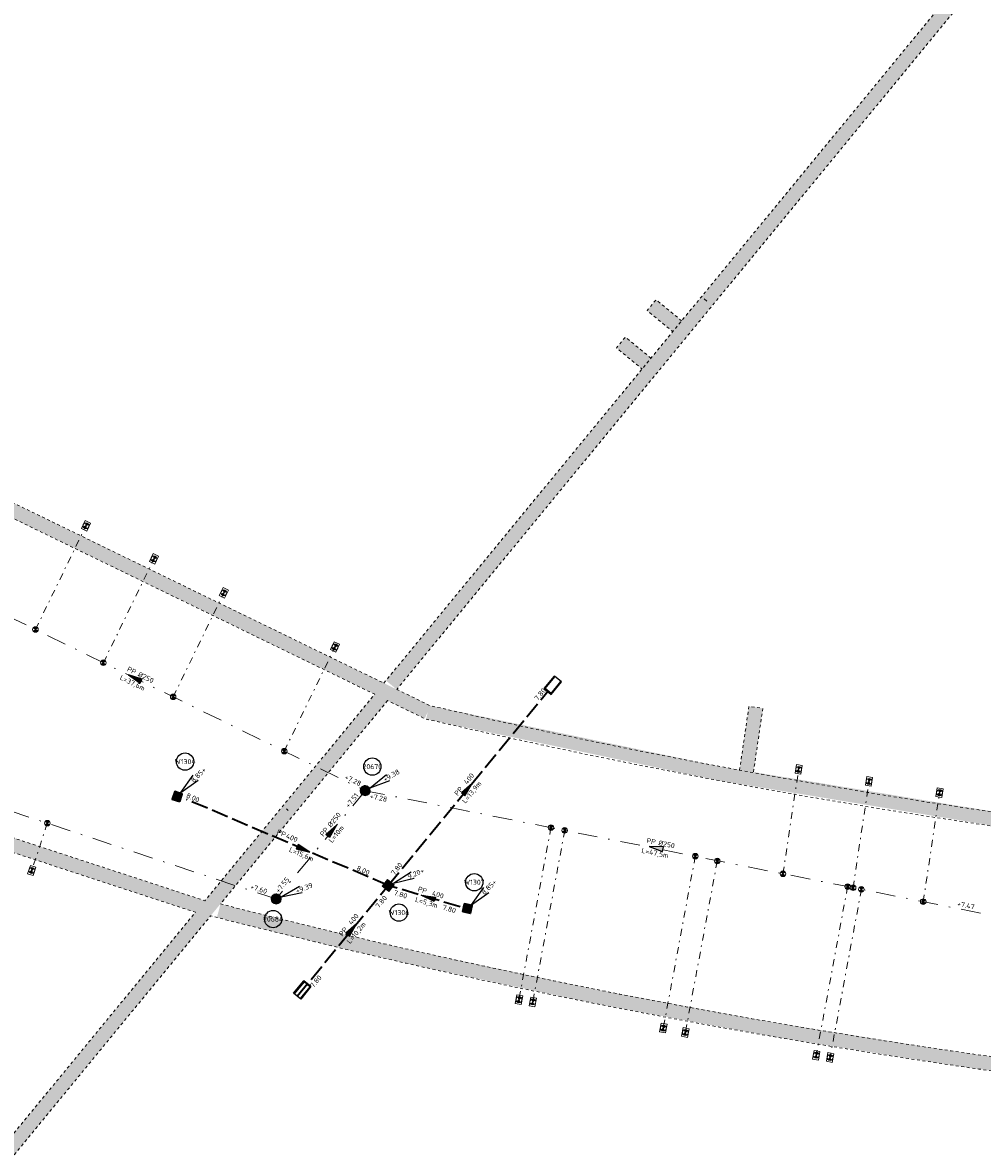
# Model space of a CAD drawing. Header units: metres. Extents: x 166295 to 169354, y 462100 to 463391.
# Tile 14 of 27: x 167630 to 167699, y 462588 to 462669. Entities that reach past the tile are written whole.
import ezdxf
from ezdxf.enums import TextEntityAlignment as Align

# ---------------------------------------------------------------- set-up
doc = ezdxf.new("R2010")
doc.units = ezdxf.units.M
doc.header["$LTSCALE"] = 0.2
for name, pattern in [('NLCS-HIDDEN', [4, 2, -2]), ('RI-HWA_PE', [7.8, 6, -1.8]), ('RI-VWA_HUISAANSLUITING', [6.1, 2.5, -1.8, 0, -1.8]), ('RI-VWA_PE', [15, 7, -4, 0, -4])]:
    doc.linetypes.add(name, pattern=pattern)
for name, color, linetype, lineweight in [('B-WE-KL-ET_LS_OV-G', 8, 'KL-LS-OV-N', 18), ('B-WE-KL-TRACE_WENSTRACE-G', 8, 'NLCS-HIDDEN', 18), ('B-WE-KL-TRACE_WENSTRACE-G2', 252, 'Continuous', 35), ('B-WE-RI-HWA_PUTNUMMER-S', 252, 'Continuous', 25), ('B-WE-RI-HWA_RIOOLPUT_INSPECTIEPUT-S', 253, 'Continuous', 35), ('B-WE-RI-HWA_STROOMRICHTING-S', 252, 'Continuous', 25), ('B-WE-RI-HWA_TRANSPORTLEIDING_PP_400-G', 252, 'RI-HWA_PE', 35), ('B-WE-RI-HWA_UITSTROOMBAK-S', 252, 'Continuous', 25), ('B-WE-RI-VWA_HUISAANSLUITING_PP_125-G', 252, 'RI-VWA_HUISAANSLUITING', 18), ('B-WE-RI-VWA_HULPSTUK-ONTSTOPPINGSSTUK_PP_125-S', 252, 'Continuous', 20), ('B-WE-RI-VWA_HULPSTUK_INLAAT-KNEVELINLAAT_250-125-G', 252, 'Continuous', 20), ('B-WE-RI-VWA_STROOMRICHTING-S', 252, 'Continuous', 25), ('B-WE-RI-VWA_TRANSPORTLEIDING_PE_250-G', 252, 'RI-VWA_PE', 18), ('N-WE-RI-HWA_PUTNUMMER-S', 152, 'Continuous', 25), ('N-WE-RI-HWA_RIOOLPUT_INSPECTIEPUT-S', 152, 'Continuous', 18), ('N-WE-RI-VWA_PUTNUMMER-S', 32, 'Continuous', 25), ('N-WE-RI-VWA_RIOOLPUT_INSPECTIEPUT-S', 32, 'Continuous', 25)]:
    doc.layers.add(name, color=color, linetype=linetype, lineweight=lineweight)
doc.styles.add('NLCS-ISO', font='NLCS-ISO.ttf')
doc.linetypes.add('KL-LS-OV-N', pattern='A,4,-1,[103,NLCS.SHX,S=0.75,R=0,X=0,Y=0],-1,4,-1.5,["0V",Standard,S=1,R=0,X=0,Y=-0.5],-3', length=14.5)

# ---------------------------------------------------------------- blocks, each defined once
blk = doc.blocks.new('*U89')
at = {"ltscale": 0.1}
blk.add_hatch(color=256, dxfattribs=at).paths.add_polyline_path([(-2.5, 0), (2.5, -0.83), (2.5, 0.83)])
at = {"ltscale": 0.1, "flags": 128}
blk.add_lwpolyline([(-2.5, 0), (2.5, -0.83), (2.5, 0.83)], close=True, dxfattribs=at)
at = {"ltscale": 0.1, "style": 'NLCS-ISO'}
for tag, p in [('BOBL', (-87.76, 0)), ('MAT', (-0.5, 0.5))]:
    blk.add_attdef(tag, text='', height=1.8, dxfattribs=at).set_placement(p, align=Align.BOTTOM_RIGHT)
for tag, p in [('DIA', (0.5, 0.5)), ('BOBR', (82.93, 0))]:
    blk.add_attdef(tag, text='', height=1.8, dxfattribs=at).set_placement(p, align=Align.BOTTOM_LEFT)
at = {"ltscale": 0.1, "style": 'NLCS-ISO', "flags": 1}
blk.add_attdef('PUTNR-L', text='', height=1.8, dxfattribs=at).set_placement((-0.82, -5.89), align=Align.BOTTOM_RIGHT)
at = {"ltscale": 0.1, "style": 'NLCS-ISO'}
blk.add_attdef('JVA', text='', height=1.8, dxfattribs=at).set_placement((0, -1), align=Align.TOP_CENTER)
at = {"ltscale": 0.1, "style": 'NLCS-ISO', "flags": 1}
blk.add_attdef('PUTNR-L', text='', height=1.8, dxfattribs=at).set_placement((1.95, -5.77), align=Align.BOTTOM_LEFT)
blk = doc.blocks.new('*U91')
at = {"ltscale": 0.1}
blk.add_hatch(color=256, dxfattribs=at).paths.add_polyline_path([(-2.5, 0), (2.5, -0.83), (2.5, 0.83)])
at = {"ltscale": 0.1, "flags": 128}
blk.add_lwpolyline([(-2.5, 0), (2.5, -0.83), (2.5, 0.83)], close=True, dxfattribs=at)
at = {"ltscale": 0.1, "style": 'NLCS-ISO'}
for tag, p in [('MAT', (-0.5, 0.5)), ('BOBL', (-97.55, -3.24))]:
    blk.add_attdef(tag, text='', height=1.8, dxfattribs=at).set_placement(p, align=Align.BOTTOM_RIGHT)
for tag, p in [('DIA', (0.5, 0.5)), ('BOBR', (109.4, 0))]:
    blk.add_attdef(tag, text='', height=1.8, dxfattribs=at).set_placement(p, align=Align.BOTTOM_LEFT)
at = {"ltscale": 0.1, "style": 'NLCS-ISO', "flags": 1}
blk.add_attdef('PUTNR-L', text='', height=1.8, dxfattribs=at).set_placement((-0.82, -5.89), align=Align.BOTTOM_RIGHT)
at = {"ltscale": 0.1, "style": 'NLCS-ISO'}
blk.add_attdef('JVA', text='', height=1.8, dxfattribs=at).set_placement((0, -1), align=Align.TOP_CENTER)
at = {"ltscale": 0.1, "style": 'NLCS-ISO', "flags": 1}
blk.add_attdef('PUTNR-L', text='', height=1.8, dxfattribs=at).set_placement((1.95, -5.77), align=Align.BOTTOM_LEFT)
blk = doc.blocks.new('*U41')
at = {"ltscale": 0.1}
blk.add_hatch(color=256, dxfattribs=at).paths.add_polyline_path([(2.5, 0), (-2.5, -0.83), (-2.5, 0.83)])
at = {"ltscale": 0.1, "flags": 128}
blk.add_lwpolyline([(2.5, 0), (-2.5, -0.83), (-2.5, 0.83)], close=True, dxfattribs=at)
at = {"ltscale": 0.1, "style": 'NLCS-ISO'}
for tag, p in [('BOBL', (-92.79, 0)), ('MAT', (-0.5, 0.5))]:
    blk.add_attdef(tag, text='', height=1.8, dxfattribs=at).set_placement(p, align=Align.BOTTOM_RIGHT)
for tag, p in [('DIA', (0.5, 0.5)), ('BOBR', (137.21, 0))]:
    blk.add_attdef(tag, text='', height=1.8, dxfattribs=at).set_placement(p, align=Align.BOTTOM_LEFT)
at = {"ltscale": 0.1, "style": 'NLCS-ISO', "flags": 1}
blk.add_attdef('PUTNR-L', text='', height=1.8, dxfattribs=at).set_placement((-0.82, -5.89), align=Align.BOTTOM_RIGHT)
at = {"ltscale": 0.1, "style": 'NLCS-ISO'}
blk.add_attdef('JVA', text='', height=1.8, dxfattribs=at).set_placement((0, -1), align=Align.TOP_CENTER)
at = {"ltscale": 0.1, "style": 'NLCS-ISO', "flags": 1}
blk.add_attdef('PUTNR-L', text='', height=1.8, dxfattribs=at).set_placement((1.95, -5.77), align=Align.BOTTOM_LEFT)
blk = doc.blocks.new('*U56')
at = {"ltscale": 0.1}
blk.add_hatch(color=256, dxfattribs=at).paths.add_polyline_path([(2.5, 0), (-2.5, -0.83), (-2.5, 0.83)])
at = {"ltscale": 0.1, "flags": 128}
blk.add_lwpolyline([(2.5, 0), (-2.5, -0.83), (-2.5, 0.83)], close=True, dxfattribs=at)
at = {"ltscale": 0.1, "style": 'NLCS-ISO'}
for tag, p in [('BOBL', (-23.12, 0)), ('MAT', (-0.5, 0.5))]:
    blk.add_attdef(tag, text='', height=1.8, dxfattribs=at).set_placement(p, align=Align.BOTTOM_RIGHT)
for tag, p in [('DIA', (0.5, 0.5)), ('BOBR', (9.95, 0))]:
    blk.add_attdef(tag, text='', height=1.8, dxfattribs=at).set_placement(p, align=Align.BOTTOM_LEFT)
at = {"ltscale": 0.1, "style": 'NLCS-ISO', "flags": 1}
blk.add_attdef('PUTNR-L', text='', height=1.8, dxfattribs=at).set_placement((-0.82, -5.89), align=Align.BOTTOM_RIGHT)
at = {"ltscale": 0.1, "style": 'NLCS-ISO'}
blk.add_attdef('JVA', text='', height=1.8, dxfattribs=at).set_placement((0, -1), align=Align.TOP_CENTER)
at = {"ltscale": 0.1, "style": 'NLCS-ISO', "flags": 1}
blk.add_attdef('PUTNR-L', text='', height=1.8, dxfattribs=at).set_placement((1.95, -5.77), align=Align.BOTTOM_LEFT)
blk = doc.blocks.new('SRI-HULP_ONTSTOP-SO')
at = {"ltscale": 0.1}
for points in [[(-0.87, 0.58, 0.148069), (-1.05, 0, 0.148069), (-0.87, -0.58), (0, 0)], [(0, 0), (0.87, -0.58, 0.148069), (1.05, 0, 0.148069), (0.87, 0.58)]]:
    blk.add_hatch(color=256, dxfattribs=at).paths.add_polyline_path(points)
for p, q in [((0.87, 0.58), (-0.87, -0.58)), ((-0.87, 0.58), (0.87, -0.58))]:
    blk.add_line(p, q, dxfattribs=at)
at = {"flags": 128}
blk.add_lwpolyline([(-1.58, -1.05), (1.57, -1.05), (1.57, 1.05), (-1.58, 1.05)], close=True, dxfattribs=at)
at = {"ltscale": 0.1}
blk.add_circle((0, 0), 1.05, dxfattribs=at)
blk = doc.blocks.new('SRI-HULP_INLAAT_125MM-SO')
h = blk.add_hatch(color=256)
h.dxf.hatch_style = 1
h.paths.add_polyline_path([(-0.71, 0.71, 0.198912), (-1, 0, 0.198912), (-0.71, -0.71), (0, 0)])
h = blk.add_hatch(color=256)
h.dxf.hatch_style = 1
h.paths.add_polyline_path([(1, 0, 0.198912), (0.71, 0.71), (0, 0), (0.71, -0.71, 0.198912)])
for p, q in [((-0.71, 0.71), (0.71, -0.71)), ((-0.71, -0.71), (0.71, 0.71))]:
    blk.add_line(p, q)
blk.add_circle((0, 0), 1)
blk = doc.blocks.new('*U139')
for q in [(7.6, 5.83), (8.85, 3.66)]:
    blk.add_line((1.73, 1), q)
blk.add_circle((2.56, 8.61), 3.09)
at = {"ltscale": 0.1, "style": 'NLCS-ISO'}
blk.add_attdef('PUTNR', text='', height=1.8, dxfattribs=at).set_placement((2.56, 8.61), align=Align.MIDDLE_CENTER)
blk.add_attdef('PUTHGT', text='', height=1.8, rotation=29.9833, dxfattribs=at).set_placement((6.61, 3.85), align=Align.MIDDLE_LEFT)
blk = doc.blocks.new('*U163')
for q in [(8.41, 4.59), (9.31, 2.26)]:
    blk.add_line((1.87, 0.72), q)
blk.add_circle((-1.02, -7.21), 3.09)
at = {"ltscale": 0.1, "style": 'NLCS-ISO'}
blk.add_attdef('PUTHGT', text='', height=1.8, rotation=21.1176, dxfattribs=at).set_placement((7.12, 2.78), align=Align.MIDDLE_LEFT)
blk.add_attdef('PUTNR', text='', height=1.8, dxfattribs=at).set_placement((-1.02, -7.21), align=Align.MIDDLE_CENTER)
blk = doc.blocks.new('*U239')
at = {"ltscale": 0.1}
blk.add_hatch(color=256, dxfattribs=at).paths.add_polyline_path([(2.5, 0), (-2.5, 0.83), (-2.5, -0.83)])
at = {"ltscale": 0.1, "flags": 128}
blk.add_lwpolyline([(2.5, 0), (-2.5, 0.83), (-2.5, -0.83)], close=True, dxfattribs=at)
at = {"ltscale": 0.1, "style": 'NLCS-ISO'}
for tag, p in [('BOBL', (-35.69, 0)), ('MAT', (-1, 0.5))]:
    blk.add_attdef(tag, text='', height=1.8, dxfattribs=at).set_placement(p, align=Align.BOTTOM_RIGHT)
for tag, p in [('DIA', (1, 0.5)), ('BOBR', (40.13, 0))]:
    blk.add_attdef(tag, text='', height=1.8, dxfattribs=at).set_placement(p, align=Align.BOTTOM_LEFT)
blk.add_attdef('JVA', text='', height=1.8, dxfattribs=at).set_placement((0, -1), align=Align.TOP_CENTER)
blk = doc.blocks.new('*U250')
at = {"ltscale": 0.1}
blk.add_hatch(color=256, dxfattribs=at).paths.add_polyline_path([(2.5, 0), (-2.5, 0.83), (-2.5, -0.83)])
at = {"ltscale": 0.1, "flags": 128}
blk.add_lwpolyline([(2.5, 0), (-2.5, 0.83), (-2.5, -0.83)], close=True, dxfattribs=at)
at = {"ltscale": 0.1, "style": 'NLCS-ISO'}
for tag, p in [('BOBL', (-41.15, 0)), ('MAT', (-1, 0.5))]:
    blk.add_attdef(tag, text='', height=1.8, dxfattribs=at).set_placement(p, align=Align.BOTTOM_RIGHT)
for tag, p in [('DIA', (1, 0.5)), ('BOBR', (20.08, 0))]:
    blk.add_attdef(tag, text='', height=1.8, dxfattribs=at).set_placement(p, align=Align.BOTTOM_LEFT)
blk.add_attdef('JVA', text='', height=1.8, dxfattribs=at).set_placement((0, -1), align=Align.TOP_CENTER)
blk = doc.blocks.new('*U251')
at = {"ltscale": 0.1}
blk.add_hatch(color=256, dxfattribs=at).paths.add_polyline_path([(-2.5, 0), (2.5, 0.83), (2.5, -0.83)])
at = {"ltscale": 0.1, "flags": 128}
blk.add_lwpolyline([(-2.5, 0), (2.5, 0.83), (2.5, -0.83)], close=True, dxfattribs=at)
at = {"ltscale": 0.1, "style": 'NLCS-ISO'}
for tag, p in [('MAT', (-1, 0.5)), ('BOBL', (-7.26, -3.24))]:
    blk.add_attdef(tag, text='', height=1.8, dxfattribs=at).set_placement(p, align=Align.BOTTOM_RIGHT)
for tag, p in [('DIA', (1, 0.5)), ('BOBR', (6.02, -3.24))]:
    blk.add_attdef(tag, text='', height=1.8, dxfattribs=at).set_placement(p, align=Align.BOTTOM_LEFT)
blk.add_attdef('JVA', text='', height=1.8, dxfattribs=at).set_placement((0, -1), align=Align.TOP_CENTER)
blk = doc.blocks.new('*U252')
at = {"ltscale": 0.1}
blk.add_hatch(color=256, dxfattribs=at).paths.add_polyline_path([(2.5, 0), (-2.5, 0.83), (-2.5, -0.83)])
at = {"ltscale": 0.1, "flags": 128}
blk.add_lwpolyline([(2.5, 0), (-2.5, 0.83), (-2.5, -0.83)], close=True, dxfattribs=at)
at = {"ltscale": 0.1, "style": 'NLCS-ISO'}
for tag, p in [('MAT', (-1, 0.5)), ('BOBL', (-20.14, -3.24))]:
    blk.add_attdef(tag, text='', height=1.8, dxfattribs=at).set_placement(p, align=Align.BOTTOM_RIGHT)
for tag, p in [('DIA', (1, 0.5)), ('BOBR', (11.78, -3.24))]:
    blk.add_attdef(tag, text='', height=1.8, dxfattribs=at).set_placement(p, align=Align.BOTTOM_LEFT)
blk.add_attdef('JVA', text='', height=1.8, dxfattribs=at).set_placement((0, -1), align=Align.TOP_CENTER)
blk = doc.blocks.new('SRI-UITSTROOMBAK-SO')
for p, q in [((-3.25, 11.56), (3.25, 11.56)), ((-3.25, 0), (-3.25, 11.56)), ((-2.75, 0.5), (-2.75, 11.56)), ((2.75, 0.5), (2.75, 11.56)), ((3.25, 0), (3.25, 11.56)), ((-3.25, 0), (3.25, 0)), ((-2.75, 0.5), (2.75, 0.5))]:
    blk.add_line(p, q)
at = {"flags": 128}
blk.add_lwpolyline([(-3.25, 11.56), (3.25, 11.56), (3.25, 0), (-3.25, 0)], close=True, dxfattribs=at)
blk = doc.blocks.new('*U222')
for q in [(5.83, 7.6), (7.6, 5.83)]:
    blk.add_line((1.41, 1.41), q)
blk.add_circle((2.41, 9.45), 3.09)
at = {"ltscale": 0.1, "style": 'NLCS-ISO'}
blk.add_attdef('PUTHGT', text='', height=1.8, rotation=45, dxfattribs=at).set_placement((5.39, 5.43), align=Align.MIDDLE_LEFT)
blk.add_attdef('PUTNR', text='', height=1.8, dxfattribs=at).set_placement((2.41, 9.45), align=Align.MIDDLE_CENTER)
blk = doc.blocks.new('*U196')
for q in [(5.83, 7.6), (7.6, 5.83)]:
    blk.add_line((1.41, 1.41), q)
blk.add_circle((2.92, 12.49), 3.09)
at = {"ltscale": 0.1, "style": 'NLCS-ISO'}
blk.add_attdef('PUTNR', text='', height=1.8, dxfattribs=at).set_placement((2.92, 12.49), align=Align.MIDDLE_CENTER)
blk.add_attdef('PUTHGT', text='', height=1.8, rotation=45, dxfattribs=at).set_placement((5.39, 5.43), align=Align.MIDDLE_LEFT)
blk = doc.blocks.new('*U197')
for q in [(8.23, 4.9), (9.22, 2.6)]:
    blk.add_line((1.84, 0.79), q)
blk.add_circle((3.79, -9.7), 3.09)
at = {"ltscale": 0.1, "style": 'NLCS-ISO'}
blk.add_attdef('PUTHGT', text='', height=1.8, rotation=23.26, dxfattribs=at).set_placement((7.02, 3.05), align=Align.MIDDLE_LEFT)
blk.add_attdef('PUTNR', text='', height=1.8, dxfattribs=at).set_placement((3.79, -9.7), align=Align.MIDDLE_CENTER)
blk = doc.blocks.new('HWA facaderooster 560x560')
h = blk.add_hatch()
h.set_pattern_fill('ANSI37', color=253, scale=0.3, angle=45)
h.set_pattern_definition([(90, (-24.766923, -12.16295), (-0.0375, 0), []), (180, (-24.766923, -12.16295), (-3e-18, -0.0375), [])])
h.paths.add_polyline_path([(-0.28, -0.28), (0.28, -0.28), (0.28, 0.28), (-0.28, 0.28)])
blk.add_lwpolyline([(-0.28, -0.28), (0.28, -0.28), (0.28, 0.28), (-0.28, 0.28)], close=True)
blk = doc.blocks.new('Inspectieputdeksel 610x610 HWA')
at = {"lineweight": 0}
h = blk.add_hatch(dxfattribs=at)
h.set_pattern_fill('ANGLE', color=253, scale=0.2)
h.set_pattern_definition([(0, (0, 0), (0, 0.055), [0.04, -0.015]), (90, (0, 0), (-0.055, 3e-18), [0.04, -0.015])])
h.paths.add_polyline_path([(-0.305, -0.305), (0.305, -0.305), (0.305, 0.305), (-0.305, 0.305)])
blk.add_lwpolyline([(-0.305, -0.305), (0.305, -0.305), (0.305, 0.305), (-0.305, 0.305)], close=True)
blk.add_circle((0, 0), 0.26)
blk = doc.blocks.new('Inspectieputdeksel opboor')
h = blk.add_hatch(color=256)
h.dxf.hatch_style = 1
edge = h.paths.add_edge_path()
edge.add_arc((0, 0), 0.36, 0, 180)
edge.add_arc((0, 0), 0.36, 180, 360)
edge = h.paths.add_edge_path(flags=16)
edge.add_arc((0, 0), 0.26, 0, 180)
edge.add_arc((0, 0), 0.26, 180, 360)
h = blk.add_hatch()
h.set_pattern_fill('ANGLE', color=253, scale=0.2, angle=-171.81095)
h.set_pattern_definition([(188.189045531, (-167439.436596, -462795.33766), (0.007834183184, -0.0544391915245), [0.04, -0.015]), (278.189045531, (-167439.436596, -462795.33766), (0.0544391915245, 0.007834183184), [0.04, -0.015])])
edge = h.paths.add_edge_path()
edge.add_arc((0, 0), 0.36, 0, 180)
edge.add_arc((0, 0), 0.36, 180, 360)
at = {"lineweight": 0}
for points in [[(0.36, 0, 1), (-0.36, 0, 1)], [(0.26, 0, 1), (-0.26, 0, 1), (0.26, 0)]]:
    blk.add_lwpolyline(points, format="xyb", close=True, dxfattribs=at)

msp = doc.modelspace()

# ---------------------------------------------------------------- linework, layer by layer
at = {"layer": 'B-WE-KL-ET_LS_OV-G', "flags": 128}
for points in [[(167679.136, 462648.847), (167679.333, 462648.685)], [(167649.307, 462612.407), (167649.437, 462612.3)]]:
    msp.add_lwpolyline(points, dxfattribs=at)
at = {"layer": 'B-WE-KL-TRACE_WENSTRACE-G', "ltscale": 0.5, "flags": 128}
msp.add_lwpolyline([(167598.329, 462717.004), (167587.65, 462719), (167584.053, 462698.168, 0.009233), (167580.956, 462676.027, 0.000269), (167580.415, 462676.09), (167579.164, 462664.316, 0.023605), (167532.697, 462667.528), (167531.851, 462642.68), (167528.467, 462642.721, -0.012187), (167526.835, 462625.425), (167559.333, 462621.785), (167568.247, 462623.75), (167574.773, 462623.019), (167599.6, 462620.237), (167643.486, 462605.845), (167655.606, 462620.596), (167589.473, 462652.782, -0.008753), (167591.57, 462673.493, -0.01044), (167595.017, 462698.079, -0.004438), (167597.65, 462713.315), (167603.081, 462743.885), (167607.461, 462768.536, 0.003694), (167596.788, 462770.433), (167587.93, 462720.579)], format="xyb", dxfattribs=at)
for points in [[(167656.259, 462621.39), (167707.467, 462683.712), (167682.979, 462692.96, 0.040278), (167599.289, 462716.824), (167598.634, 462713.138, 0.004439), (167596.003, 462697.917, 0.010439), (167592.563, 462673.375, 0.008465), (167590.527, 462653.381)], [(167657.184, 462620.941), (167659.563, 462619.782, 0.032681), (167722.515, 462609.405, 0.006699), (167735.56, 462608.298), (167749.844, 462607.278), (167757.352, 462606.742), (167759.975, 462611.658), (167774.035, 462638.006), (167755.084, 462648.118), (167709.917, 462663.286), (167710.236, 462664.233), (167755.482, 462649.04), (167774.506, 462638.888), (167785.05, 462658.648), (167796.176, 462679.499, -0.052088), (167747.619, 462706.4), (167723.391, 462676.878), (167722.618, 462677.513), (167746.798, 462706.976, -0.013699), (167735.069, 462715.73)], [(167526.715, 462624.432, -0.015493), (167523.366, 462602.604), (167522.821, 462599.665), (167518.19, 462574.68), (167535.68, 462569.647, 0.006774), (167548.582, 462566.124, 0.027639), (167602.044, 462555.409), (167642.805, 462605.016), (167599.387, 462619.255), (167568.3, 462622.737), (167559.386, 462620.772)], [(167656.531, 462620.146), (167644.592, 462605.616, 0.007324), (167658.999, 462602.143, 0.018994), (167696.773, 462595.116), (167698.256, 462594.9, 0.00519), (167708.666, 462593.512), (167737.693, 462590.32), (167738.888, 462607.058), (167735.488, 462607.3, -0.006699), (167722.417, 462608.409, -0.032739), (167659.227, 462618.834)], [(167603.202, 462555.243), (167643.892, 462604.763, 0.007554), (167658.779, 462601.167, 0.018994), (167696.629, 462594.126), (167698.113, 462593.91, 0.005194), (167708.55, 462592.518), (167737.622, 462589.322), (167736.011, 462566.75), (167721.107, 462538.82), (167683.887, 462544.005)]]:
    msp.add_lwpolyline(points, format="xyb", close=True, dxfattribs=at)
for points in [[(167677.53, 462647.278), (167675.698, 462648.784), (167675.063, 462648.011), (167676.895, 462646.505)], [(167675.34, 462644.613), (167673.507, 462646.118), (167672.873, 462645.346), (167674.705, 462643.84)], [(167681.664, 462615.173), (167682.337, 462619.732), (167683.327, 462619.586), (167682.649, 462614.992)]]:
    msp.add_lwpolyline(points, dxfattribs=at)
at = {"layer": 'B-WE-KL-TRACE_WENSTRACE-G2', "const_width": 1, "flags": 128}
for points in [[(167723.708, 462677.265), (167723.321, 462677.582), (167747.526, 462707.075, -0.014663), (167734.994, 462716.426), (167656.797, 462621.258)], [(167583.559, 462698.247, 0.009027), (167580.52, 462676.582, 0.000273), (167579.972, 462676.645), (167578.72, 462664.871, 0.023599), (167532.214, 462668.038), (167531.368, 462643.186), (167528.001, 462643.226, -0.012872), (167526.279, 462624.984), (167559.36, 462621.279), (167568.274, 462623.243), (167574.717, 462622.522), (167599.493, 462619.746), (167643.655, 462605.263), (167656.395, 462620.768), (167590, 462653.082, -0.008609), (167592.066, 462673.434, -0.01044), (167595.51, 462697.999, -0.01044)], [(167738.924, 462607.556), (167735.524, 462607.799, -0.006699), (167722.466, 462608.907, -0.03271), (167659.395, 462619.308), (167656.75, 462620.596)], [(167644.468, 462605.131, 0.007324), (167658.889, 462601.655, 0.018994), (167696.701, 462594.621), (167698.184, 462594.405, 0.005192), (167708.608, 462593.015), (167737.639, 462589.823)]]:
    msp.add_lwpolyline(points, format="xyb", dxfattribs=at)
for points in [[(167675.38, 462648.398), (167677.213, 462646.892)], [(167673.19, 462645.732), (167675.023, 462644.226)], [(167682.832, 462619.659), (167682.154, 462615.065)], [(167602.816, 462555.561), (167643.505, 462605.081)]]:
    msp.add_lwpolyline(points, dxfattribs=at)
at = {"layer": 'B-WE-RI-HWA_TRANSPORTLEIDING_PP_400-G', "flags": 128}
for points in [[(167656.574, 462606.935), (167667.995, 462620.835)], [(167650.07, 462599.02), (167656.574, 462606.935)], [(167661.7, 462605.403), (167656.574, 462606.935)]]:
    msp.add_lwpolyline(points, dxfattribs=at)
at = {"layer": 'B-WE-RI-HWA_TRANSPORTLEIDING_PP_400-G'}
msp.add_lwpolyline([(167656.574, 462606.935), (167642.176, 462613.08)], dxfattribs=at)
at = {"layer": 'B-WE-RI-VWA_HUISAANSLUITING_PP_125-G'}
for points in [[(167631.381, 462625.221), (167634.988, 462632.633)], [(167636.231, 462622.849), (167639.843, 462630.27)], [(167641.217, 462620.41), (167644.833, 462627.841)], [(167649.149, 462616.531), (167652.77, 462623.972)], [(167684.766, 462607.769), (167685.883, 462615.226)], [(167689.774, 462606.773), (167690.911, 462614.369)], [(167694.782, 462605.777), (167695.948, 462613.565)], [(167632.228, 462611.383), (167631.12, 462608.006)], [(167668.197, 462611.065), (167665.911, 462598.773)], [(167669.178, 462610.87), (167666.898, 462598.611)], [(167678.504, 462609.022), (167676.219, 462596.739)], [(167680.072, 462608.676), (167677.793, 462596.425)], [(167689.384, 462606.851), (167687.143, 462594.801)], [(167690.365, 462606.656), (167688.129, 462594.639)]]:
    msp.add_lwpolyline(points, dxfattribs=at)
at = {"layer": 'B-WE-RI-VWA_TRANSPORTLEIDING_PE_250-G', "flags": 128}
for points in [[(167621.108, 462630.246), (167654.927, 462613.705)], [(167648.568, 462605.966), (167600.659, 462621.85)], [(167654.927, 462613.705), (167648.479, 462605.857)], [(167654.927, 462613.705), (167701.518, 462604.437)]]:
    msp.add_lwpolyline(points, dxfattribs=at)

# ---------------------------------------------------------------- block references
at = {"layer": 'B-WE-RI-HWA_PUTNUMMER-S', "xscale": 0.2, "yscale": 0.2, "zscale": 0.2}
for name, p, values in [('*U196', (167641.479, 462613.284), {'PUTNR': 'W1304', 'PUTHGT': '8.85+'}), ('*U222', (167662.236, 462605.273), {'PUTNR': 'W1307', 'PUTHGT': '8.85+'})]:
    msp.add_blockref(name, p, dxfattribs=at).add_auto_attribs(values)
at = {"layer": 'B-WE-RI-HWA_RIOOLPUT_INSPECTIEPUT-S'}
for p, rotation in [((167641.504, 462613.288), 71.84276460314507), ((167662.236, 462605.281), 77.18144922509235)]:
    msp.add_blockref('HWA facaderooster 560x560', p, dxfattribs=dict(at, rotation=rotation))
at = {"layer": 'B-WE-RI-HWA_STROOMRICHTING-S'}
for name, p, xscale, yscale, zscale, rotation, values in [('*U239', (167662.243, 462613.835), 0.2, 0.2, 0.2, 50.59119135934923, {'MAT': 'PP', 'DIA': '400', 'JVA': 'L=13,9m', 'BOBL': '7.80', 'BOBR': '7.80'}), ('*U251', (167659.415, 462606.086), 0.2000000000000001, 0.2000000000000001, 0.2000000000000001, 343.3609080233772, {'MAT': 'PP', 'DIA': '400', 'JVA': 'L=5,3m', 'BOBL': '7.80', 'BOBR': '7.80'}), ('*U252', (167653.995, 462603.797), 0.2, 0.2, 0.2, 50.59119135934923, {'MAT': 'PP', 'DIA': '400', 'JVA': 'L=10,2m', 'BOBL': '7.80', 'BOBR': '7.80'})]:
    msp.add_blockref(name, p, dxfattribs=dict(at, xscale=xscale, yscale=yscale, zscale=zscale, rotation=rotation)).add_auto_attribs(values)
ref = msp.add_blockref('*U250', (167650.527, 462609.516), dxfattribs=dict(at, xscale=0.1999999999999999, yscale=0.1999999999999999, zscale=0.1999999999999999, rotation=336.8882402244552))
ref.add_attrib('MAT', 'PP', dxfattribs={"layer": '0', "ltscale": 0.1, "height": 0.36, "rotation": 336.88824, "style": 'NLCS-ISO'}).set_placement((167649.136, 462610.269), align=Align.BOTTOM_RIGHT)
ref.add_attrib('DIA', '400', dxfattribs={"layer": '0', "ltscale": 0.1, "height": 0.36, "rotation": 336.88824, "style": 'NLCS-ISO'}).set_placement((167649.189, 462610.243), align=Align.BOTTOM_LEFT)
ref.add_attrib('JVA', 'L=15,6m', dxfattribs={"layer": '0', "ltscale": 0.1, "height": 0.36, "rotation": 336.88824, "style": 'NLCS-ISO'}).set_placement((167650.449, 462609.332), align=Align.TOP_CENTER)
ref.add_attrib('BOBL', '8.00', dxfattribs={"layer": '0', "ltscale": 0.1, "height": 0.36, "rotation": 336.88824, "style": 'NLCS-ISO'}).set_placement((167642.957, 462612.747), align=Align.BOTTOM_RIGHT)
ref.add_attrib('BOBR', '8.00', dxfattribs={"layer": '0', "ltscale": 0.1, "height": 0.36, "rotation": 336.88824, "style": 'NLCS-ISO'}).set_placement((167654.221, 462607.939), align=Align.BOTTOM_LEFT)
at = {"layer": 'B-WE-RI-HWA_UITSTROOMBAK-S'}
for p, xscale, yscale, zscale, rotation in [((167667.963, 462620.796), -0.1000000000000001, 0.1000000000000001, 0.1, 320.5911881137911), ((167650.804, 462599.913), 0.1000000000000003, 0.1000000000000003, 0.1000000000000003, 140.5911914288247)]:
    msp.add_blockref('SRI-UITSTROOMBAK-SO', p, dxfattribs=dict(at, xscale=xscale, yscale=yscale, zscale=zscale, rotation=rotation))
at = {"layer": 'B-WE-RI-VWA_HULPSTUK-ONTSTOPPINGSSTUK_PP_125-S'}
for p, xscale, yscale, zscale, rotation in [((167634.988, 462632.633), 0.2, 0.2, 0.2, 244.0486619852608), ((167639.843, 462630.27), 0.2, 0.2, 0.2, 244.0486619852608), ((167644.833, 462627.841), 0.2, 0.2, 0.2, 244.0486619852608), ((167652.77, 462623.972), 0.2, 0.2, 0.2, 244.0486619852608), ((167685.883, 462615.226), 0.1999999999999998, 0.1999999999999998, 0.1999999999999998, 261.4849386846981), ((167690.911, 462614.369), 0.1999999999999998, 0.1999999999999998, 0.1999999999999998, 261.4849386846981), ((167695.948, 462613.565), 0.1999999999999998, 0.1999999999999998, 0.1999999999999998, 261.4849386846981), ((167631.12, 462608.006), 0.1999999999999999, 0.1999999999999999, 0.1999999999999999, 71.8427646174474), ((167665.911, 462598.773), 0.1999999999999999, 0.1999999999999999, 0.1999999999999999, 259.4621542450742), ((167666.898, 462598.611), 0.1999999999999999, 0.1999999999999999, 0.1999999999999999, 259.4621542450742), ((167676.219, 462596.739), 0.1999999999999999, 0.1999999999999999, 0.1999999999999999, 259.4621542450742), ((167677.793, 462596.425), 0.1999999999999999, 0.1999999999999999, 0.1999999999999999, 259.4621542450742), ((167687.143, 462594.801), 0.1999999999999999, 0.1999999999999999, 0.1999999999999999, 259.4621542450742), ((167688.129, 462594.639), 0.1999999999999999, 0.1999999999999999, 0.1999999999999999, 259.4621542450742)]:
    msp.add_blockref('SRI-HULP_ONTSTOP-SO', p, dxfattribs=dict(at, xscale=xscale, yscale=yscale, zscale=zscale, rotation=rotation))
at = {"layer": 'B-WE-RI-VWA_HULPSTUK_INLAAT-KNEVELINLAAT_250-125-G', "xscale": 0.1999999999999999, "yscale": 0.1999999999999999, "zscale": 0.1999999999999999, "rotation": 87.33560496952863}
for p in [(167631.381, 462625.221), (167636.231, 462622.849), (167641.217, 462620.41), (167649.149, 462616.531), (167632.228, 462611.383), (167668.197, 462611.065), (167669.178, 462610.87), (167678.504, 462609.022), (167680.072, 462608.676), (167684.766, 462607.769), (167689.384, 462606.851), (167689.774, 462606.773), (167690.365, 462606.656), (167694.782, 462605.777)]:
    msp.add_blockref('SRI-HULP_INLAAT_125MM-SO', p, dxfattribs=at)
at = {"layer": 'B-WE-RI-VWA_STROOMRICHTING-S', "xscale": 0.2, "yscale": 0.2, "zscale": 0.2}
for name, p, rotation, values in [('*U89', (167638.474, 462621.752), 333.9364632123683, {'MAT': 'PP', 'DIA': '%%c250', 'JVA': 'L=37,6m', 'BOBL': '+7.13', 'BOBR': '+7.28'}), ('*U41', (167620.605, 462615.237), 341.6578565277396, {'MAT': 'PP', 'DIA': '%%c250', 'JVA': 'L=50m', 'BOBL': '+7.80', 'BOBR': '+7.60'}), ('*U56', (167652.573, 462610.846), 50.59119135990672, {'MAT': 'PP', 'DIA': '%%c250', 'JVA': 'L=10m', 'BOBL': '+7.55', 'BOBR': '+7.51'}), ('*U91', (167675.699, 462609.626), 348.749791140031, {'MAT': 'PP', 'DIA': '%%c250', 'JVA': 'L=47,5m', 'BOBL': '+7.28', 'BOBR': '+7.47'})]:
    msp.add_blockref(name, p, dxfattribs=dict(at, rotation=rotation)).add_auto_attribs(values)
at = {"layer": 'N-WE-RI-HWA_PUTNUMMER-S', "xscale": 0.2, "yscale": 0.2, "zscale": 0.2}
msp.add_blockref('*U197', (167656.574, 462606.935), dxfattribs=at).add_auto_attribs({'PUTNR': 'W1306', 'PUTHGT': '9.20+'})
at = {"layer": 'N-WE-RI-HWA_RIOOLPUT_INSPECTIEPUT-S', "rotation": 320.5911913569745}
msp.add_blockref('Inspectieputdeksel 610x610 HWA', (167656.574, 462606.935), dxfattribs=at)
at = {"layer": 'N-WE-RI-VWA_PUTNUMMER-S', "xscale": 0.2, "yscale": 0.2, "zscale": 0.2}
for name, p, values in [('*U139', (167654.927, 462613.705), {'PUTNR': '20670', 'PUTHGT': '+9.38'}), ('*U163', (167648.56, 462605.969), {'PUTNR': '20684', 'PUTHGT': '+9.39'})]:
    msp.add_blockref(name, p, dxfattribs=at).add_auto_attribs(values)
at = {"layer": 'N-WE-RI-VWA_RIOOLPUT_INSPECTIEPUT-S'}
for p in [(167654.927, 462613.705), (167648.568, 462605.966)]:
    msp.add_blockref('Inspectieputdeksel opboor', p, dxfattribs=at)

doc.saveas('drawing.dxf')
